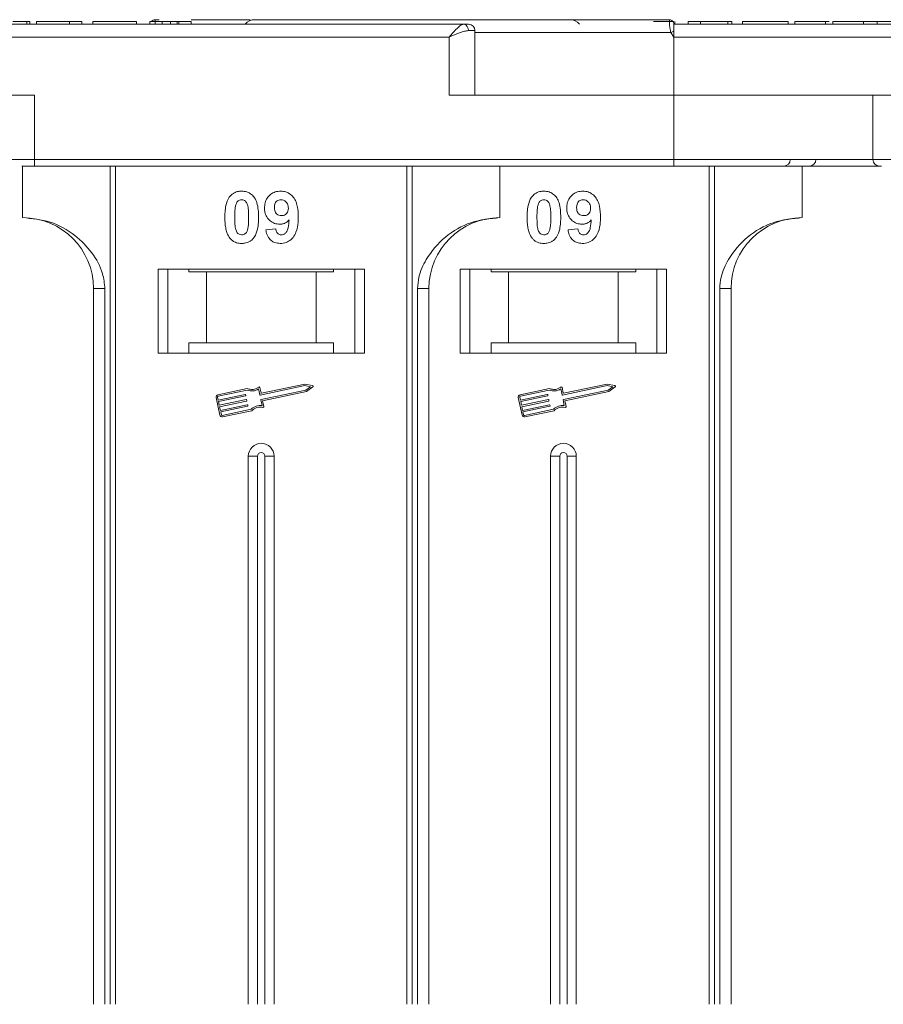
# Model space of a CAD drawing. Header units: millimetres. Extents: x -765 to 710, y 139 to 1172.
# Tile 10 of 76: x -109 to -42, y 445 to 522. Entities that reach past the tile are written whole.
import ezdxf

# ---------------------------------------------------------------- set-up
doc = ezdxf.new("R2010")
doc.units = ezdxf.units.MM

msp = doc.modelspace()

# ---------------------------------------------------------------- linework, layer by layer
at = {"color": 7, "linetype": 'Continuous', "lineweight": 15}
for p, q in [((-74.521, 521.493), (-125.21, 521.493)), ((-108.37, 521.493), (-108.37, 521.693)), ((-108.146, 521.693), (-108.146, 521.493)), ((-98.781, 521.493), (-108.146, 521.493)), ((-107.634, 521.693), (-107.634, 521.493)), ((-107.634, 521.693), (-105.069, 521.693)), ((-105.069, 521.693), (-105.069, 521.493)), ((-105.069, 521.693), (-104.108, 521.693)), ((-104.108, 521.693), (-104.108, 521.493)), ((-103.275, 521.693), (-103.275, 521.493)), ((-103.275, 521.693), (-99.877, 521.693)), ((-99.877, 521.693), (-99.877, 521.493)), ((-98.851, 521.693), (-98.851, 521.493)), ((-98.851, 521.693), (-97.89, 521.693)), ((-98.127, 521.843), (-98.431, 521.843)), ((-98.431, 521.843), (-98.431, 521.843)), ((-97.89, 521.493), (-97.89, 521.693)), ((-97.253, 521.493), (-97.253, 521.693)), ((-96.738, 521.493), (-96.738, 521.693)), ((-96.608, 521.493), (-96.608, 521.693)), ((-96.608, 521.693), (-95.646, 521.693)), ((-95.646, 521.693), (-95.646, 521.493)), ((-58.56, 521.843), (-58.56, 521.843)), ((-58.249, 521.653), (-58.249, 521.693)), ((-45.89, 521.493), (-58.21, 521.493)), ((-7.521, 521.493), (-58.21, 521.493)), ((-58.14, 521.493), (-58.14, 521.693)), ((-57.114, 521.493), (-57.114, 521.693)), ((-57.114, 521.693), (-56.153, 521.693)), ((-56.153, 521.693), (-56.153, 521.493)), ((-56.153, 521.693), (-54.037, 521.693)), ((-54.037, 521.693), (-54.037, 521.493)), ((-54.037, 521.693), (-53.717, 521.693)), ((-53.717, 521.693), (-53.717, 521.493)), ((-52.884, 521.493), (-52.884, 521.693)), ((-52.884, 521.693), (-49.358, 521.693)), ((-49.358, 521.693), (-49.358, 521.493)), ((-48.845, 521.693), (-48.845, 521.493)), ((-46.466, 521.493), (-46.466, 521.693)), ((-46.18, 521.693), (-46.466, 521.693)), ((-45.89, 521.493), (-45.89, 521.693)), ((-42.108, 521.493), (-44.928, 521.493)), ((-43.511, 521.493), (-43.511, 521.693)), ((-42.457, 521.493), (-42.457, 521.693)), ((-73.639, 520.993), (-74.148, 520.993)), ((-73.639, 515.993), (-73.639, 520.993)), ((-58.444, 520.843), (-73.639, 520.843)), ((-58.21, 520.493), (-58.444, 520.843)), ((-125.21, 520.493), (-75.639, 520.493)), ((-75.639, 520.493), (-75.639, 515.993)), ((-58.21, 515.993), (-58.21, 520.493)), ((-58.21, 520.493), (-8.639, 520.493)), ((-107.782, 515.993), (-125.21, 515.993)), ((-107.782, 510.993), (-107.782, 515.993)), ((-75.639, 515.993), (-58.21, 515.993)), ((-58.21, 515.993), (-58.21, 510.993)), ((-40.782, 515.993), (-58.21, 515.993)), ((-42.782, 515.993), (-42.782, 510.993)), ((-107.782, 510.993), (-109.782, 510.993)), ((-58.21, 510.993), (-107.782, 510.993)), ((-107.782, 510.993), (-107.782, 510.493)), ((-58.21, 510.993), (-58.21, 510.493)), ((-42.782, 510.993), (-58.21, 510.993)), ((-40.782, 510.993), (-42.782, 510.993)), ((-108.71, 510.493), (-108.71, 506.493)), ((-107.782, 510.493), (-58.21, 510.493)), ((-101.918, 510.493), (-101.918, 445.493)), ((-101.499, 445.493), (-101.499, 510.493)), ((-78.922, 510.493), (-78.922, 445.493)), ((-78.503, 445.493), (-78.503, 510.493)), ((-71.71, 506.493), (-71.71, 510.493)), ((-55.493, 510.493), (-55.493, 445.493)), ((-55.074, 445.493), (-55.074, 510.493)), ((-48.281, 506.493), (-48.281, 510.493)), ((-89.851, 505.537), (-89.082, 505.621)), ((-66.422, 505.537), (-65.653, 505.621)), ((-82.21, 502.493), (-98.21, 502.493)), ((-98.21, 502.493), (-98.21, 495.993)), ((-97.46, 495.993), (-97.46, 502.493)), ((-95.824, 502.293), (-95.824, 502.493)), ((-84.597, 502.493), (-84.597, 502.293)), ((-82.96, 502.493), (-82.96, 495.993)), ((-82.21, 495.993), (-82.21, 502.493)), ((-58.781, 502.493), (-74.781, 502.493)), ((-74.781, 502.493), (-74.781, 495.993)), ((-74.031, 495.993), (-74.031, 502.493)), ((-72.395, 502.293), (-72.395, 502.493)), ((-61.167, 502.493), (-61.167, 502.293)), ((-59.531, 502.493), (-59.531, 495.993)), ((-58.781, 495.993), (-58.781, 502.493)), ((-95.824, 502.293), (-94.46, 502.293)), ((-94.46, 502.293), (-94.46, 496.793)), ((-85.96, 502.293), (-94.46, 502.293)), ((-85.96, 496.793), (-85.96, 502.293)), ((-85.96, 502.293), (-84.597, 502.293)), ((-72.395, 502.293), (-71.031, 502.293)), ((-71.031, 502.293), (-71.031, 496.793)), ((-62.531, 502.293), (-71.031, 502.293)), ((-62.531, 496.793), (-62.531, 502.293)), ((-62.531, 502.293), (-61.167, 502.293)), ((-103.21, 500.993), (-102.325, 500.993)), ((-103.21, 500.993), (-103.21, 445.493)), ((-102.325, 445.493), (-102.325, 500.993)), ((-78.096, 500.993), (-78.096, 445.493)), ((-77.21, 500.993), (-78.096, 500.993)), ((-77.21, 445.493), (-77.21, 500.993)), ((-54.666, 500.993), (-54.666, 445.493)), ((-53.781, 500.993), (-54.666, 500.993)), ((-53.781, 445.493), (-53.781, 500.993)), ((-95.824, 496.793), (-95.824, 495.993)), ((-94.46, 496.793), (-95.824, 496.793)), ((-85.96, 496.793), (-94.46, 496.793)), ((-84.597, 496.793), (-85.96, 496.793)), ((-84.597, 495.993), (-84.597, 496.793)), ((-71.031, 496.793), (-72.395, 496.793)), ((-72.395, 496.793), (-72.395, 495.993)), ((-62.531, 496.793), (-71.031, 496.793)), ((-61.167, 496.793), (-62.531, 496.793)), ((-61.167, 495.993), (-61.167, 496.793)), ((-98.21, 495.993), (-82.21, 495.993)), ((-74.781, 495.993), (-58.781, 495.993)), ((-91.293, 493.246), (-93.571, 492.764)), ((-90.227, 492.901), (-90.315, 493.316)), ((-86.822, 493.47), (-90.283, 492.739)), ((-86.823, 493.59), (-90.193, 492.878)), ((-86.222, 493.472), (-86.823, 493.59)), ((-86.38, 493.384), (-86.822, 493.47)), ((-86.749, 493.125), (-86.38, 493.384)), ((-86.701, 493.015), (-86.199, 493.366)), ((-67.863, 493.246), (-70.142, 492.764)), ((-66.798, 492.901), (-66.886, 493.316)), ((-63.392, 493.47), (-66.854, 492.739)), ((-63.393, 493.59), (-66.763, 492.878)), ((-62.792, 493.472), (-63.393, 493.59)), ((-62.95, 493.384), (-63.392, 493.47)), ((-63.32, 493.125), (-62.95, 493.384)), ((-63.272, 493.015), (-62.77, 493.366)), ((-93.707, 492.556), (-93.416, 491.177)), ((-93.592, 492.58), (-93.544, 492.35)), ((-91.304, 493.123), (-93.547, 492.65)), ((-93.544, 492.35), (-91.461, 492.79)), ((-91.437, 492.675), (-93.519, 492.235)), ((-91.426, 492.767), (-91.414, 492.71)), ((-90.318, 492.762), (-90.412, 493.206)), ((-90.21, 492.394), (-86.749, 493.125)), ((-90.1, 492.297), (-86.701, 493.015)), ((-70.278, 492.556), (-69.986, 491.177)), ((-70.163, 492.58), (-70.114, 492.35)), ((-67.875, 493.123), (-70.117, 492.65)), ((-70.114, 492.35), (-68.031, 492.79)), ((-68.007, 492.675), (-70.09, 492.235)), ((-67.997, 492.767), (-67.985, 492.71)), ((-66.889, 492.762), (-66.982, 493.206)), ((-66.781, 492.394), (-63.32, 493.125)), ((-66.671, 492.297), (-63.272, 493.015)), ((-93.519, 492.235), (-93.459, 491.948)), ((-93.459, 491.948), (-91.376, 492.388)), ((-91.352, 492.273), (-93.434, 491.833)), ((-93.434, 491.833), (-93.374, 491.546)), ((-93.374, 491.546), (-91.291, 491.986)), ((-91.267, 491.871), (-93.349, 491.431)), ((-91.341, 492.365), (-91.329, 492.308)), ((-91.256, 491.963), (-91.244, 491.906)), ((-90.139, 491.915), (-90.233, 492.359)), ((-90.006, 491.853), (-90.1, 492.297)), ((-70.09, 492.235), (-70.029, 491.948)), ((-70.029, 491.948), (-67.947, 492.388)), ((-67.922, 492.273), (-70.005, 491.833)), ((-70.005, 491.833), (-69.944, 491.546)), ((-69.944, 491.546), (-67.862, 491.986)), ((-67.837, 491.871), (-69.92, 491.431)), ((-67.912, 492.365), (-67.9, 492.308)), ((-67.827, 491.963), (-67.815, 491.906)), ((-66.71, 491.915), (-66.804, 492.359)), ((-66.577, 491.853), (-66.671, 492.297)), ((-93.349, 491.431), (-93.301, 491.201)), ((-93.231, 491.156), (-90.988, 491.63)), ((-93.207, 491.041), (-90.928, 491.522)), ((-69.92, 491.431), (-69.871, 491.201)), ((-69.802, 491.156), (-67.559, 491.63)), ((-69.777, 491.041), (-67.499, 491.522)), ((-91.21, 487.993), (-91.21, 445.493)), ((-91.21, 487.993), (-90.495, 487.993)), ((-90.495, 487.993), (-90.495, 445.493)), ((-89.926, 445.493), (-89.926, 487.993)), ((-89.21, 487.993), (-89.926, 487.993)), ((-89.21, 445.493), (-89.21, 487.993)), ((-67.781, 487.993), (-67.781, 445.493)), ((-67.781, 487.993), (-67.066, 487.993)), ((-67.066, 487.993), (-67.066, 445.493)), ((-66.496, 445.493), (-66.496, 487.993)), ((-65.781, 487.993), (-66.496, 487.993)), ((-65.781, 445.493), (-65.781, 487.993))]:
    msp.add_line(p, q, dxfattribs=at)
at = {"color": 7, "linetype": 'Continuous', "lineweight": 15, "flags": 128}
msp.add_lwpolyline([(-58.21, 521.493), (-58.21, 521.493)], dxfattribs=at)
at = {"color": 7, "linetype": 'Continuous', "lineweight": 15}
for centre, radius, start, end in [((-98.431, 521.493), 0.35, 89.99817, 145.14923), ((-90.71, 520.843), 1, 90, 139.04573), ((-74.595, 521.048), 0.451, 352.91869, 80.47981), ((-74.139, 520.993), 0.5, 0, 90), ((-66.281, 520.843), 1, 40.5416, 90), ((-58.56, 521.493), 0.35, 0.00057, 90.00191), ((-22.666, 453.916), 75.89, 117.92809, 118.12821), ((-49.693, 510.993), 0.5, 270, 0), ((-47.709, 510.993), 0.5, 270, 0), ((-42.282, 510.993), 0.5, 180, 270), ((-108.71, 500.993), 5.5, 0, 90), ((-71.71, 500.993), 5.5, 90, 180), ((-48.281, 500.993), 5.5, 90, 180), ((-90.939, 494.044), 0.873, 246.11204, 307.44471), ((-90.373, 493.304), 0.0587, 11.9297, 127.44471), ((-86.233, 493.415), 0.0587, 304.95116, 78.90824), ((-67.51, 494.044), 0.873, 246.11204, 307.44471), ((-66.943, 493.304), 0.0587, 11.9297, 127.44471), ((-62.804, 493.415), 0.0587, 304.95116, 78.90824), ((-93.535, 492.592), 0.176, 101.9297, 191.9297), ((-93.535, 492.592), 0.0587, 101.9297, 191.9297), ((-91.455, 492.761), 0.0294, 11.9297, 101.9297), ((-91.443, 492.704), 0.0294, 281.9297, 11.9297), ((-90.939, 494.044), 0.99, 248.37041, 302.16635), ((-90.289, 492.768), 0.0294, 191.9297, 281.9297), ((-90.199, 492.907), 0.0294, 191.9297, 281.9297), ((-70.105, 492.592), 0.176, 101.9297, 191.9297), ((-70.105, 492.592), 0.0587, 101.9297, 191.9297), ((-68.025, 492.761), 0.0294, 11.9297, 101.9297), ((-68.013, 492.704), 0.0294, 281.9297, 11.9297), ((-67.51, 494.044), 0.99, 248.37041, 302.16635), ((-66.86, 492.768), 0.0294, 191.9297, 281.9297), ((-66.769, 492.907), 0.0294, 191.9297, 281.9297), ((-91.37, 492.359), 0.0294, 11.9297, 101.9297), ((-91.358, 492.302), 0.0294, 281.9297, 11.9297), ((-91.285, 491.957), 0.0294, 11.9297, 101.9297), ((-91.273, 491.9), 0.0294, 281.9297, 11.9297), ((-90.282, 490.935), 0.99, 81.69305, 135.48899), ((-90.282, 490.935), 0.873, 76.41469, 137.74736), ((-90.204, 492.365), 0.0294, 101.9297, 191.9297), ((-90.064, 491.841), 0.0587, 256.41469, 11.9297), ((-67.94, 492.359), 0.0294, 11.9297, 101.9297), ((-67.928, 492.302), 0.0294, 281.9297, 11.9297), ((-67.855, 491.957), 0.0294, 11.9297, 101.9297), ((-67.843, 491.9), 0.0294, 281.9297, 11.9297), ((-66.853, 490.935), 0.99, 81.69305, 135.48899), ((-66.853, 490.935), 0.873, 76.41469, 137.74736), ((-66.775, 492.365), 0.0294, 101.9297, 191.9297), ((-66.634, 491.841), 0.0587, 256.41469, 11.9297), ((-93.243, 491.213), 0.176, 191.9297, 281.9297), ((-93.243, 491.213), 0.0587, 191.9297, 281.9297), ((-69.814, 491.213), 0.176, 191.9297, 281.9297), ((-69.814, 491.213), 0.0587, 191.9297, 281.9297), ((-90.21, 487.993), 1, 0, 180), ((-66.781, 487.993), 1, 0, 180), ((-90.21, 487.993), 0.285, 0, 180), ((-66.781, 487.993), 0.285, 0, 180)]:
    msp.add_arc(centre, radius, start, end, dxfattribs=at)
for points, knots in [([(-108.37, 521.693), (-108.43, 521.693), (-108.55, 521.693), (-108.867, 521.693), (-109.187, 521.693), (-109.429, 521.693), (-109.457, 521.693)], [0, 0, 0, 0, 0.250896, 0.502166, 0.940512, 1, 1, 1, 1]), ([(-108.146, 521.693), (-108.147, 521.693), (-108.148, 521.693), (-108.163, 521.693), (-108.187, 521.693), (-108.228, 521.693), (-108.285, 521.693), (-108.341, 521.693), (-108.37, 521.693)], [0, 0, 0, 0, 0.15395, 0.308181, 0.478699, 0.649961, 0.824203, 1, 1, 1, 1]), ([(-98.431, 521.843), (-98.431, 521.836), (-98.43, 521.823), (-98.431, 521.718), (-98.431, 521.606), (-98.438, 521.511), (-98.439, 521.493)], [0, 0, 0, 0, 0.316913, 0.576202, 0.920428, 1, 1, 1, 1]), ([(-97.253, 521.693), (-97.34, 521.693), (-97.479, 521.693), (-97.655, 521.693), (-97.774, 521.693), (-97.884, 521.693), (-97.887, 521.693), (-97.89, 521.693)], [0, 0, 0, 0, 0.189329, 0.302222, 0.415612, 0.548732, 1, 1, 1, 1]), ([(-96.738, 521.693), (-96.778, 521.693), (-96.855, 521.693), (-97.024, 521.693), (-97.16, 521.693), (-97.236, 521.693), (-97.253, 521.693)], [0, 0, 0, 0, 0.330398, 0.624767, 0.917361, 1, 1, 1, 1]), ([(-96.608, 521.693), (-96.61, 521.693), (-96.613, 521.693), (-96.622, 521.693), (-96.636, 521.693), (-96.657, 521.693), (-96.686, 521.693), (-96.721, 521.693), (-96.738, 521.693)], [0, 0, 0, 0, 0.155996, 0.312125, 0.480895, 0.650212, 0.823248, 1, 1, 1, 1]), ([(-91.06, 521.843), (-92.201, 521.843), (-93.714, 521.843), (-95.265, 521.843), (-95.646, 521.843)], [0, 0, 0, 0, 0.753822, 1, 1, 1, 1]), ([(-58.56, 521.843), (-59.873, 521.843), (-62.539, 521.843), (-66.528, 521.843), (-70.172, 521.843), (-73.407, 521.843), (-76.233, 521.843), (-78.894, 521.843), (-82.173, 521.843), (-84.961, 521.843), (-87.163, 521.843), (-88.634, 521.843), (-89.8, 521.843), (-90.571, 521.843), (-90.664, 521.843), (-90.71, 521.843)], [0, 0, 0, 0, 0.077724, 0.157824, 0.240135, 0.304454, 0.368763, 0.43443, 0.500087, 0.631237, 0.695556, 0.759865, 0.842185, 0.922283, 1, 1, 1, 1]), ([(-75.639, 520.493), (-75.533, 520.615), (-75.321, 520.86), (-75.012, 521.19), (-74.732, 521.44), (-74.589, 521.476), (-74.521, 521.493)], [0, 0, 0, 0, 0.251131, 0.501805, 0.765641, 1, 1, 1, 1]), ([(-58.249, 521.693), (-58.303, 521.693), (-58.411, 521.693), (-58.715, 521.693), (-59.18, 521.693), (-59.567, 521.693), (-59.801, 521.693)], [0, 0, 0, 0, 0.20646, 0.413515, 0.645211, 1, 1, 1, 1]), ([(-58.444, 520.843), (-58.461, 520.899), (-58.498, 521.022), (-58.528, 521.209), (-58.547, 521.39), (-58.558, 521.573), (-58.561, 521.719), (-58.561, 521.822), (-58.561, 521.836), (-58.56, 521.843)], [0, 0, 0, 0, 0.1117977, 0.2443303, 0.368648, 0.5004012, 0.6872226, 0.8279677, 1, 1, 1, 1]), ([(-58.21, 521.493), (-58.21, 521.482), (-58.21, 521.46), (-58.21, 521.287), (-58.211, 521.102), (-58.21, 520.986), (-58.21, 520.967)], [0, 0, 0, 0, 0.313357, 0.626713, 0.94007, 1, 1, 1, 1]), ([(-46.466, 521.693), (-46.6, 521.693), (-47.003, 521.693), (-47.664, 521.693), (-48.285, 521.693), (-48.71, 521.693), (-48.836, 521.693), (-48.843, 521.693), (-48.845, 521.693)], [0, 0, 0, 0, 0.102171, 0.30922, 0.51365, 0.692275, 0.932413, 1, 1, 1, 1]), ([(-43.511, 521.693), (-43.645, 521.693), (-44.049, 521.693), (-44.703, 521.693), (-45.321, 521.693), (-45.749, 521.693), (-45.88, 521.693), (-45.888, 521.693), (-45.89, 521.693)], [0, 0, 0, 0, 0.101398, 0.306996, 0.506144, 0.685262, 0.924557, 1, 1, 1, 1]), ([(-42.457, 521.693), (-42.519, 521.693), (-42.644, 521.693), (-42.828, 521.693), (-43.004, 521.693), (-43.171, 521.693), (-43.34, 521.693), (-43.454, 521.693), (-43.511, 521.693)], [0, 0, 0, 0, 0.185429, 0.37219, 0.527708, 0.683877, 0.841678, 1, 1, 1, 1]), ([(-41.37, 521.693), (-41.43, 521.693), (-41.55, 521.693), (-41.867, 521.693), (-42.187, 521.693), (-42.429, 521.693), (-42.457, 521.693)], [0, 0, 0, 0, 0.250896, 0.502166, 0.940512, 1, 1, 1, 1]), ([(-74.148, 520.993), (-74.243, 520.983), (-74.452, 520.961), (-74.951, 520.79), (-75.369, 520.609), (-75.639, 520.493)], [0, 0, 0, 0, 0.227063, 0.501587, 1, 1, 1, 1]), ([(-108.764, 510.493), (-108.743, 510.493), (-108.611, 510.493), (-108.266, 510.493), (-107.94, 510.493), (-107.782, 510.493)], [0, 0, 0, 0, 0.086648, 0.555949, 1, 1, 1, 1]), ([(-58.21, 510.493), (-56.869, 510.493), (-54.145, 510.493), (-50.058, 510.493), (-46.335, 510.493), (-43.675, 510.493), (-42.418, 510.493), (-42.114, 510.493)], [0, 0, 0, 0, 0.239024, 0.485461, 0.738838, 0.936895, 1, 1, 1, 1]), ([(-92.635, 508.138), (-92.591, 508.188), (-92.501, 508.29), (-92.332, 508.406), (-92.143, 508.489), (-91.974, 508.527), (-91.833, 508.542), (-91.76, 508.543), (-91.723, 508.544)], [0, 0, 0, 0, 0.193776, 0.3936, 0.587864, 0.788908, 0.894169, 1, 1, 1, 1]), ([(-91.723, 508.544), (-91.588, 508.534), (-91.316, 508.514), (-90.964, 508.315), (-90.692, 508.022), (-90.441, 507.421), (-90.426, 506.898), (-90.416, 506.512)], [0, 0, 0, 0, 0.147566, 0.296688, 0.431278, 0.580404, 1, 1, 1, 1]), ([(-89.954, 507.24), (-89.946, 507.374), (-89.931, 507.644), (-89.764, 508.024), (-89.484, 508.32), (-89.113, 508.514), (-88.839, 508.534), (-88.696, 508.544)], [0, 0, 0, 0, 0.197927, 0.397728, 0.597413, 0.790584, 1, 1, 1, 1]), ([(-88.696, 508.544), (-88.561, 508.534), (-88.289, 508.512), (-87.929, 508.31), (-87.637, 508.005), (-87.397, 507.47), (-87.343, 506.961), (-87.339, 506.606), (-87.339, 506.547)], [0, 0, 0, 0, 0.148288, 0.297745, 0.443713, 0.607791, 0.934708, 1, 1, 1, 1]), ([(-69.206, 508.138), (-69.161, 508.188), (-69.071, 508.29), (-68.902, 508.406), (-68.714, 508.489), (-68.544, 508.527), (-68.403, 508.542), (-68.33, 508.543), (-68.294, 508.544)], [0, 0, 0, 0, 0.193776, 0.3936, 0.587864, 0.788908, 0.894169, 1, 1, 1, 1]), ([(-68.294, 508.544), (-68.159, 508.534), (-67.887, 508.514), (-67.534, 508.315), (-67.263, 508.022), (-67.011, 507.421), (-66.997, 506.898), (-66.986, 506.512)], [0, 0, 0, 0, 0.147566, 0.296688, 0.431278, 0.580404, 1, 1, 1, 1]), ([(-66.525, 507.24), (-66.517, 507.374), (-66.501, 507.644), (-66.334, 508.024), (-66.054, 508.32), (-65.683, 508.514), (-65.409, 508.534), (-65.267, 508.544)], [0, 0, 0, 0, 0.197927, 0.397728, 0.597413, 0.790584, 1, 1, 1, 1]), ([(-65.267, 508.544), (-65.131, 508.534), (-64.86, 508.512), (-64.499, 508.31), (-64.208, 508.005), (-63.968, 507.47), (-63.913, 506.961), (-63.91, 506.606), (-63.909, 506.547)], [0, 0, 0, 0, 0.148288, 0.297745, 0.443713, 0.607791, 0.934708, 1, 1, 1, 1]), ([(-93.031, 506.52), (-93.029, 506.654), (-93.024, 506.957), (-92.952, 507.486), (-92.811, 507.908), (-92.652, 508.115), (-92.635, 508.138)], [0, 0, 0, 0, 0.236731, 0.537555, 0.949668, 1, 1, 1, 1]), ([(-92.176, 507.485), (-92.153, 507.554), (-92.114, 507.666), (-92.006, 507.792), (-91.882, 507.858), (-91.784, 507.875), (-91.73, 507.877), (-91.723, 507.878)], [0, 0, 0, 0, 0.334804, 0.542561, 0.750382, 0.970721, 1, 1, 1, 1]), ([(-91.723, 507.878), (-91.667, 507.872), (-91.564, 507.862), (-91.432, 507.786), (-91.32, 507.638), (-91.224, 507.363), (-91.19, 506.971), (-91.186, 506.671), (-91.185, 506.52)], [0, 0, 0, 0, 0.104614, 0.188814, 0.273512, 0.444127, 0.719481, 1, 1, 1, 1]), ([(-89.185, 507.279), (-89.181, 507.366), (-89.174, 507.504), (-89.1, 507.683), (-88.991, 507.79), (-88.847, 507.864), (-88.741, 507.873), (-88.681, 507.878)], [0, 0, 0, 0, 0.29132, 0.465539, 0.641632, 0.798664, 1, 1, 1, 1]), ([(-88.681, 507.878), (-88.613, 507.87), (-88.476, 507.856), (-88.302, 507.739), (-88.174, 507.581), (-88.116, 507.398), (-88.11, 507.278), (-88.108, 507.222)], [0, 0, 0, 0, 0.207955, 0.420406, 0.62732, 0.827707, 1, 1, 1, 1]), ([(-69.602, 506.52), (-69.599, 506.654), (-69.594, 506.957), (-69.522, 507.486), (-69.382, 507.908), (-69.223, 508.115), (-69.206, 508.138)], [0, 0, 0, 0, 0.236731, 0.537555, 0.949668, 1, 1, 1, 1]), ([(-68.747, 507.485), (-68.723, 507.554), (-68.685, 507.666), (-68.577, 507.792), (-68.453, 507.858), (-68.354, 507.875), (-68.3, 507.877), (-68.294, 507.878)], [0, 0, 0, 0, 0.334804, 0.542561, 0.750382, 0.970721, 1, 1, 1, 1]), ([(-68.294, 507.878), (-68.237, 507.872), (-68.135, 507.862), (-68.003, 507.786), (-67.89, 507.638), (-67.794, 507.363), (-67.76, 506.971), (-67.757, 506.671), (-67.755, 506.52)], [0, 0, 0, 0, 0.104614, 0.188814, 0.273512, 0.444127, 0.719481, 1, 1, 1, 1]), ([(-65.755, 507.279), (-65.751, 507.366), (-65.745, 507.504), (-65.67, 507.683), (-65.561, 507.79), (-65.418, 507.864), (-65.311, 507.873), (-65.251, 507.878)], [0, 0, 0, 0, 0.29132, 0.465539, 0.641632, 0.798664, 1, 1, 1, 1]), ([(-65.251, 507.878), (-65.184, 507.87), (-65.047, 507.856), (-64.872, 507.739), (-64.744, 507.581), (-64.687, 507.398), (-64.681, 507.278), (-64.678, 507.222)], [0, 0, 0, 0, 0.207955, 0.420406, 0.62732, 0.827707, 1, 1, 1, 1]), ([(-92.262, 506.52), (-92.261, 506.587), (-92.26, 506.72), (-92.254, 506.901), (-92.244, 507.062), (-92.23, 507.204), (-92.212, 507.346), (-92.188, 507.438), (-92.176, 507.485)], [0, 0, 0, 0, 0.2059417, 0.4119594, 0.558149, 0.7045024, 0.8518015, 1, 1, 1, 1]), ([(-88.772, 505.98), (-88.908, 505.992), (-89.18, 506.017), (-89.531, 506.234), (-89.798, 506.539), (-89.937, 506.894), (-89.949, 507.135), (-89.954, 507.24)], [0, 0, 0, 0, 0.210189, 0.421773, 0.623603, 0.837034, 1, 1, 1, 1]), ([(-88.642, 506.647), (-88.71, 506.653), (-88.836, 506.664), (-88.999, 506.757), (-89.111, 506.889), (-89.176, 507.069), (-89.181, 507.201), (-89.185, 507.279)], [0, 0, 0, 0, 0.213937, 0.398075, 0.583091, 0.751666, 1, 1, 1, 1]), ([(-88.108, 507.222), (-88.112, 507.143), (-88.12, 507.01), (-88.206, 506.841), (-88.327, 506.731), (-88.476, 506.658), (-88.587, 506.65), (-88.642, 506.647)], [0, 0, 0, 0, 0.2673945, 0.4472142, 0.6271221, 0.8130653, 1, 1, 1, 1]), ([(-68.832, 506.52), (-68.832, 506.587), (-68.831, 506.72), (-68.825, 506.901), (-68.815, 507.062), (-68.801, 507.204), (-68.782, 507.346), (-68.758, 507.438), (-68.747, 507.485)], [0, 0, 0, 0, 0.2059417, 0.4119594, 0.558149, 0.7045024, 0.8518015, 1, 1, 1, 1]), ([(-65.343, 505.98), (-65.478, 505.992), (-65.75, 506.017), (-66.101, 506.234), (-66.369, 506.539), (-66.507, 506.894), (-66.519, 507.135), (-66.525, 507.24)], [0, 0, 0, 0, 0.210189, 0.421773, 0.623603, 0.837034, 1, 1, 1, 1]), ([(-65.213, 506.647), (-65.281, 506.653), (-65.406, 506.664), (-65.57, 506.757), (-65.681, 506.889), (-65.746, 507.069), (-65.752, 507.201), (-65.755, 507.279)], [0, 0, 0, 0, 0.213937, 0.398075, 0.583091, 0.751666, 1, 1, 1, 1]), ([(-64.678, 507.222), (-64.683, 507.143), (-64.691, 507.01), (-64.777, 506.841), (-64.897, 506.731), (-65.047, 506.658), (-65.157, 506.65), (-65.213, 506.647)], [0, 0, 0, 0, 0.2673945, 0.4472142, 0.6271221, 0.8130653, 1, 1, 1, 1]), ([(-102.325, 500.993), (-102.369, 501.384), (-102.48, 502.382), (-103.303, 503.836), (-104.673, 505.249), (-106.539, 506.286), (-107.989, 506.424), (-108.71, 506.493)], [0, 0, 0, 0, 0.125713, 0.321276, 0.524466, 0.763484, 1, 1, 1, 1]), ([(-92.638, 504.904), (-92.678, 504.958), (-92.757, 505.068), (-92.865, 505.305), (-92.956, 505.612), (-93.005, 505.949), (-93.028, 506.253), (-93.03, 506.431), (-93.031, 506.52)], [0, 0, 0, 0, 0.118441, 0.239346, 0.459593, 0.684925, 0.84224, 1, 1, 1, 1]), ([(-91.723, 505.16), (-91.792, 505.168), (-91.902, 505.181), (-92.03, 505.269), (-92.134, 505.422), (-92.227, 505.696), (-92.256, 506.086), (-92.26, 506.375), (-92.262, 506.52)], [0, 0, 0, 0, 0.12537, 0.20229, 0.279179, 0.464758, 0.730582, 1, 1, 1, 1]), ([(-91.185, 506.52), (-91.185, 506.453), (-91.186, 506.32), (-91.192, 506.139), (-91.202, 505.978), (-91.216, 505.835), (-91.235, 505.692), (-91.259, 505.599), (-91.271, 505.552)], [0, 0, 0, 0, 0.20527, 0.410616, 0.55715, 0.703844, 0.851471, 1, 1, 1, 1]), ([(-90.416, 506.512), (-90.418, 506.379), (-90.423, 506.075), (-90.494, 505.557), (-90.632, 505.137), (-90.789, 504.929), (-90.811, 504.899)], [0, 0, 0, 0, 0.237281, 0.538591, 0.932677, 1, 1, 1, 1]), ([(-88.049, 506.315), (-88.096, 506.266), (-88.189, 506.167), (-88.336, 506.079), (-88.463, 506.027), (-88.562, 505.999), (-88.666, 505.984), (-88.737, 505.981), (-88.772, 505.98)], [0, 0, 0, 0, 0.243491, 0.496266, 0.61821, 0.741704, 0.870158, 1, 1, 1, 1]), ([(-87.339, 506.547), (-87.342, 506.413), (-87.35, 506.012), (-87.441, 505.456), (-87.719, 504.948), (-88.066, 504.645), (-88.436, 504.507), (-88.669, 504.497), (-88.754, 504.493)], [0, 0, 0, 0, 0.142337, 0.429127, 0.589943, 0.751205, 0.909895, 1, 1, 1, 1]), ([(-88.655, 505.16), (-88.601, 505.165), (-88.493, 505.176), (-88.341, 505.275), (-88.2, 505.445), (-88.091, 505.807), (-88.066, 506.108), (-88.049, 506.315)], [0, 0, 0, 0, 0.112015, 0.224355, 0.367768, 0.565827, 1, 1, 1, 1]), ([(-71.71, 506.493), (-72.47, 506.417), (-73.991, 506.264), (-76.012, 505.074), (-77.344, 503.523), (-78.005, 502.079), (-78.071, 501.287), (-78.096, 500.993)], [0, 0, 0, 0, 0.249096, 0.498243, 0.745205, 0.90541, 1, 1, 1, 1]), ([(-69.209, 504.904), (-69.248, 504.958), (-69.328, 505.068), (-69.436, 505.305), (-69.526, 505.612), (-69.576, 505.949), (-69.598, 506.253), (-69.6, 506.431), (-69.602, 506.52)], [0, 0, 0, 0, 0.118441, 0.239346, 0.459593, 0.684925, 0.84224, 1, 1, 1, 1]), ([(-68.294, 505.16), (-68.362, 505.168), (-68.472, 505.181), (-68.6, 505.269), (-68.705, 505.422), (-68.797, 505.696), (-68.826, 506.086), (-68.83, 506.375), (-68.832, 506.52)], [0, 0, 0, 0, 0.12537, 0.20229, 0.279179, 0.464758, 0.730582, 1, 1, 1, 1]), ([(-67.755, 506.52), (-67.756, 506.453), (-67.757, 506.32), (-67.763, 506.139), (-67.773, 505.978), (-67.787, 505.835), (-67.805, 505.692), (-67.829, 505.599), (-67.841, 505.552)], [0, 0, 0, 0, 0.20527, 0.410616, 0.55715, 0.703844, 0.851471, 1, 1, 1, 1]), ([(-66.986, 506.512), (-66.988, 506.379), (-66.994, 506.075), (-67.064, 505.557), (-67.203, 505.137), (-67.359, 504.929), (-67.382, 504.899)], [0, 0, 0, 0, 0.237281, 0.538591, 0.932677, 1, 1, 1, 1]), ([(-64.62, 506.315), (-64.666, 506.266), (-64.76, 506.167), (-64.907, 506.079), (-65.033, 506.027), (-65.133, 505.999), (-65.236, 505.984), (-65.307, 505.981), (-65.343, 505.98)], [0, 0, 0, 0, 0.243491, 0.496266, 0.61821, 0.741704, 0.870158, 1, 1, 1, 1]), ([(-63.909, 506.547), (-63.912, 506.413), (-63.921, 506.012), (-64.011, 505.456), (-64.29, 504.948), (-64.636, 504.645), (-65.006, 504.507), (-65.24, 504.497), (-65.324, 504.493)], [0, 0, 0, 0, 0.142337, 0.429127, 0.589943, 0.751205, 0.909895, 1, 1, 1, 1]), ([(-65.226, 505.16), (-65.172, 505.165), (-65.063, 505.176), (-64.912, 505.275), (-64.771, 505.445), (-64.661, 505.807), (-64.637, 506.108), (-64.62, 506.315)], [0, 0, 0, 0, 0.112015, 0.224355, 0.367768, 0.565827, 1, 1, 1, 1]), ([(-48.281, 506.493), (-49.041, 506.417), (-50.561, 506.264), (-52.583, 505.074), (-53.915, 503.523), (-54.575, 502.079), (-54.642, 501.287), (-54.666, 500.993)], [0, 0, 0, 0, 0.249096, 0.498243, 0.745205, 0.90541, 1, 1, 1, 1]), ([(-91.271, 505.552), (-91.294, 505.483), (-91.332, 505.372), (-91.439, 505.246), (-91.561, 505.18), (-91.66, 505.162), (-91.715, 505.16), (-91.723, 505.16)], [0, 0, 0, 0, 0.3336776, 0.5404125, 0.7472639, 0.9612091, 1, 1, 1, 1]), ([(-88.754, 504.493), (-88.89, 504.504), (-89.135, 504.524), (-89.449, 504.706), (-89.692, 504.986), (-89.806, 505.284), (-89.842, 505.483), (-89.851, 505.537)], [0, 0, 0, 0, 0.2427882, 0.4388655, 0.6348012, 0.9009361, 1, 1, 1, 1]), ([(-89.082, 505.621), (-89.069, 505.541), (-89.048, 505.418), (-88.958, 505.274), (-88.854, 505.197), (-88.747, 505.164), (-88.68, 505.161), (-88.655, 505.16)], [0, 0, 0, 0, 0.3447142, 0.5290593, 0.7142089, 0.8921959, 1, 1, 1, 1]), ([(-67.841, 505.552), (-67.865, 505.483), (-67.902, 505.372), (-68.01, 505.246), (-68.132, 505.18), (-68.231, 505.162), (-68.285, 505.16), (-68.294, 505.16)], [0, 0, 0, 0, 0.3336776, 0.5404125, 0.7472639, 0.9612091, 1, 1, 1, 1]), ([(-65.324, 504.493), (-65.46, 504.504), (-65.706, 504.524), (-66.019, 504.706), (-66.262, 504.986), (-66.376, 505.284), (-66.412, 505.483), (-66.422, 505.537)], [0, 0, 0, 0, 0.2427882, 0.4388655, 0.6348012, 0.9009361, 1, 1, 1, 1]), ([(-65.653, 505.621), (-65.639, 505.541), (-65.619, 505.418), (-65.529, 505.274), (-65.424, 505.197), (-65.317, 505.164), (-65.251, 505.161), (-65.226, 505.16)], [0, 0, 0, 0, 0.3447142, 0.5290593, 0.7142089, 0.8921959, 1, 1, 1, 1]), ([(-91.723, 504.493), (-91.79, 504.495), (-91.925, 504.5), (-92.123, 504.543), (-92.313, 504.621), (-92.458, 504.72), (-92.565, 504.818), (-92.614, 504.875), (-92.638, 504.904)], [0, 0, 0, 0, 0.192635, 0.388697, 0.582015, 0.783044, 0.890959, 1, 1, 1, 1]), ([(-90.811, 504.899), (-90.856, 504.849), (-90.946, 504.747), (-91.115, 504.631), (-91.304, 504.548), (-91.473, 504.51), (-91.614, 504.495), (-91.687, 504.494), (-91.723, 504.493)], [0, 0, 0, 0, 0.193769, 0.393564, 0.587886, 0.789131, 0.894283, 1, 1, 1, 1]), ([(-68.294, 504.493), (-68.361, 504.495), (-68.495, 504.5), (-68.693, 504.543), (-68.884, 504.621), (-69.029, 504.72), (-69.136, 504.818), (-69.184, 504.875), (-69.209, 504.904)], [0, 0, 0, 0, 0.192635, 0.388697, 0.582015, 0.783044, 0.890959, 1, 1, 1, 1]), ([(-67.382, 504.899), (-67.426, 504.849), (-67.516, 504.747), (-67.685, 504.631), (-67.874, 504.548), (-68.043, 504.51), (-68.185, 504.495), (-68.257, 504.494), (-68.294, 504.493)], [0, 0, 0, 0, 0.193769, 0.393564, 0.587886, 0.789131, 0.894283, 1, 1, 1, 1])]:
    msp.add_open_spline(points, degree=3, knots=knots, dxfattribs=at)
for points in [[(-74.521, 521.493), (-74.411, 521.493), (-74.192, 521.493), (-74.156, 521.493), (-74.139, 521.493)], [(-58.21, 520.967), (-58.21, 520.892), (-58.21, 520.741), (-58.21, 520.576), (-58.21, 520.493)]]:
    msp.add_open_spline(points, degree=3, dxfattribs=at)

doc.saveas('drawing.dxf')
